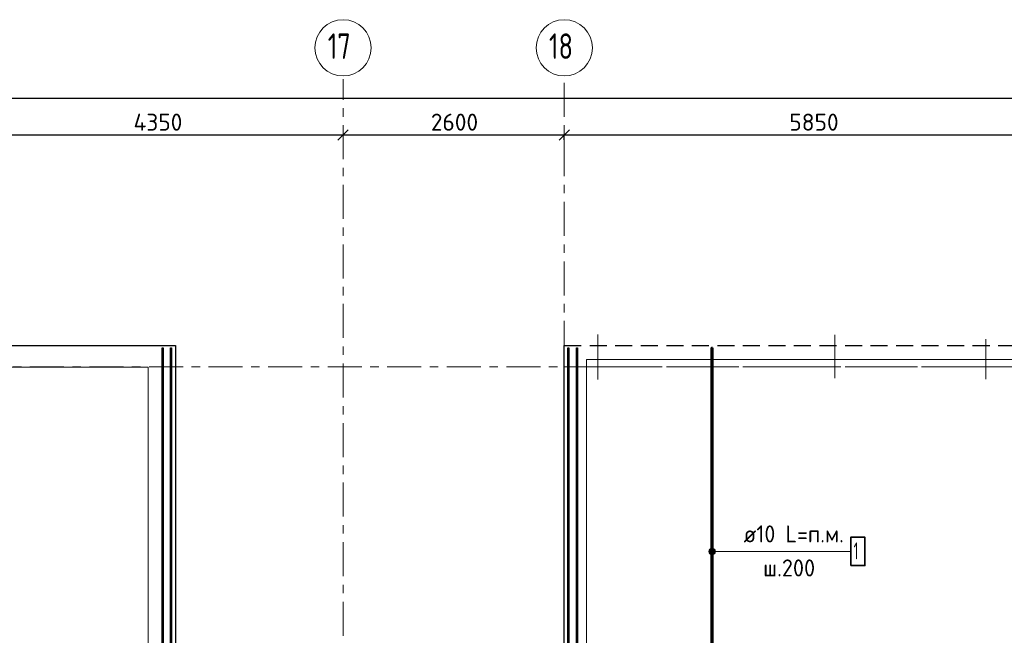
# Model space of a CAD drawing. Header units: metres. Extents: x -38 to 100, y -15 to 21.
# Tile 14 of 90: x 39.25 to 50.82, y 13.25 to 20.48. Entities that reach past the tile are written whole.
import ezdxf

# ---------------------------------------------------------------- set-up
doc = ezdxf.new("R2010")
doc.units = ezdxf.units.M
doc.header["$PDMODE"] = 65
for name, pattern in [('______11', [0.5, 0.4, -0.05, 0, -0.05]), ('______2', [0.27, 0.2, -0.07]), ('______3', [0.5, 0.4, -0.1]), ('______5', [1.1, 0.8, -0.1, 0.1, -0.1])]:
    doc.linetypes.add(name, pattern=pattern)
for name, color, linetype, lineweight in [('XR$2$Осевая линия (1)', 7, '______5', 13), ('XR$2$Размерная линия (1)', 7, 'Continuous', 13), ('XR$3$Арм. стержнями нижней зоны', 180, 'Continuous', 35), ('XR$3$Арм.стержн. Доп. арматура', 180, 'Continuous', 35), ('XR$3$Балка (1)', 7, '______3', 13), ('XR$3$ВК__отв в полу 1-2 эт', 220, 'Continuous', 25), ('XR$3$Перекрытие (1)', 7, 'Continuous', 35), ('XR$5$Арм.стержн. Доп. арматура', 180, 'Continuous', 35), ('XR$5$Балка (1)', 7, '______3', 13), ('XR$5$Общий слой (1)_1', 7, 'Continuous', 13), ('XR$5$Перекрытие (1)', 7, 'Continuous', 35)]:
    doc.layers.add(name, color=color, linetype=linetype, lineweight=lineweight)
doc.styles.add('ISOCPEUR', font='txt')
doc.dimstyles.new('DIMSTYLE_3', dxfattribs={"dimtxt": 0.2, "dimasz": 0.2, "dimexe": 0, "dimexo": 0, "dimgap": 0.1, "dimtad": 2, "dimdec": 0, "dimlfac": 1000, "dimrnd": 5, "dimzin": 12, "dimdsep": 46, "dimtxsty": 'ISOCPEUR', "dimblk1": 'ALL_ML_STRICH', "dimblk2": 'ALL_ML_STRICH', "dimsah": 1, "dimcen": 0, "dimclrd": 7, "dimclre": 256, "dimclrt": 7, "dimadec": 0, "dimazin": 0, "dimtfac": 1, "dimtdec": 0, "dimtix": 1, "dimtmove": 2, "dimatfit": 3, "dimfxl": 0, "dimtzin": 0, "dimlwd": 0, "dimlwe": -3, "dimarcsym": 0})

# ---------------------------------------------------------------- blocks, each defined once
blk = doc.blocks.new('ALL_ML_STRICH')
at = {"color": 0, "linetype": 'ByBlock', "lineweight": -2}
for p, q in [((-1, 0), (0.5, 0)), ((-0.3, -0.3), (0.3, 0.3)), ((0, -0.5), (0, 0.5))]:
    blk.add_line(p, q, dxfattribs=at)
blk = doc.blocks.new('*D11')
at = {"layer": 'DEFPOINTS', "color": 7, "linetype": 'Continuous', "lineweight": 13, "transparency": 33554687}
for p in [(0.5, 19.557), (0.5, 19.377), (61.6, 17.12)]:
    blk.add_point(p, dxfattribs=at)
at = {"layer": 'XR$2$Размерная линия (1)', "color": 9, "linetype": 'Continuous', "lineweight": -2, "true_color": 0xc7c7c7, "transparency": 33554687}
for p, q in [((0.5, 19.357), (0.5, 19.557)), ((61.6, 17.14), (61.6, 19.557))]:
    blk.add_line(p, q, dxfattribs=at)
at = {"layer": 'XR$2$Размерная линия (1)', "color": 7, "linetype": 'Continuous', "lineweight": -2, "transparency": 33554687}
blk.add_line((0.5, 19.557), (61.6, 19.557), dxfattribs=at)
at = {"layer": 'XR$2$Размерная линия (1)', "color": 7, "linetype": 'Continuous', "lineweight": 13, "transparency": 33554687, "xscale": 0.2, "yscale": 0.2, "zscale": 0.2, "rotation": 180}
blk.add_blockref('ALL_ML_STRICH', (0.5, 19.557), dxfattribs=at)
at = {"layer": 'XR$2$Размерная линия (1)', "color": 7, "linetype": 'Continuous', "lineweight": 13, "transparency": 33554687, "xscale": 0.2, "yscale": 0.2, "zscale": 0.2}
blk.add_blockref('ALL_ML_STRICH', (61.6, 19.557), dxfattribs=at)
at = {"layer": 'XR$2$Размерная линия (1)', "color": 7, "linetype": 'Continuous', "lineweight": 13, "transparency": 33554687, "insert": (31.1, 19.707), "char_height": 0.2, "width": 1, "attachment_point": 5, "style": 'ISOCPEUR'}
blk.add_mtext('\\A1;{61100}', dxfattribs=at)
blk = doc.blocks.new('*D35')
at = {"layer": 'DEFPOINTS', "color": 7, "linetype": 'Continuous', "lineweight": 13, "transparency": 33554687}
for p in [(38.7, 19.186), (38.7, 19.126), (43.05, 19.104)]:
    blk.add_point(p, dxfattribs=at)
at = {"layer": 'XR$2$Размерная линия (1)', "color": 9, "linetype": 'Continuous', "lineweight": -2, "true_color": 0xc7c7c7, "transparency": 33554687}
for p, q in [((38.7, 19.166), (38.7, 19.126)), ((43.05, 19.124), (43.05, 19.126))]:
    blk.add_line(p, q, dxfattribs=at)
at = {"layer": 'XR$2$Размерная линия (1)', "color": 7, "linetype": 'Continuous', "lineweight": -2, "transparency": 33554687}
blk.add_line((38.7, 19.126), (43.05, 19.126), dxfattribs=at)
at = {"layer": 'XR$2$Размерная линия (1)', "color": 7, "linetype": 'Continuous', "lineweight": 13, "transparency": 33554687, "xscale": 0.2, "yscale": 0.2, "zscale": 0.2, "rotation": 180}
blk.add_blockref('ALL_ML_STRICH', (38.7, 19.126), dxfattribs=at)
at = {"layer": 'XR$2$Размерная линия (1)', "color": 7, "linetype": 'Continuous', "lineweight": 13, "transparency": 33554687, "xscale": 0.2, "yscale": 0.2, "zscale": 0.2}
blk.add_blockref('ALL_ML_STRICH', (43.05, 19.126), dxfattribs=at)
at = {"layer": 'XR$2$Размерная линия (1)', "color": 7, "linetype": 'Continuous', "lineweight": 13, "transparency": 33554687, "insert": (40.875, 19.276), "char_height": 0.2, "width": 0.8, "attachment_point": 5, "style": 'ISOCPEUR'}
blk.add_mtext('\\A1;{4350}', dxfattribs=at)
blk = doc.blocks.new('*D36')
at = {"layer": 'DEFPOINTS', "color": 7, "linetype": 'Continuous', "lineweight": 13, "transparency": 33554687}
for p in [(43.05, 19.126), (43.05, 19.104), (45.65, 19.05)]:
    blk.add_point(p, dxfattribs=at)
at = {"layer": 'XR$2$Размерная линия (1)', "color": 9, "linetype": 'Continuous', "lineweight": -2, "true_color": 0xc7c7c7, "transparency": 33554687}
for p, q in [((43.05, 19.124), (43.05, 19.126)), ((45.65, 19.07), (45.65, 19.126))]:
    blk.add_line(p, q, dxfattribs=at)
at = {"layer": 'XR$2$Размерная линия (1)', "color": 7, "linetype": 'Continuous', "lineweight": -2, "transparency": 33554687}
blk.add_line((43.05, 19.126), (45.65, 19.126), dxfattribs=at)
at = {"layer": 'XR$2$Размерная линия (1)', "color": 7, "linetype": 'Continuous', "lineweight": 13, "transparency": 33554687, "xscale": 0.2, "yscale": 0.2, "zscale": 0.2, "rotation": 180}
blk.add_blockref('ALL_ML_STRICH', (43.05, 19.126), dxfattribs=at)
at = {"layer": 'XR$2$Размерная линия (1)', "color": 7, "linetype": 'Continuous', "lineweight": 13, "transparency": 33554687, "xscale": 0.2, "yscale": 0.2, "zscale": 0.2}
blk.add_blockref('ALL_ML_STRICH', (45.65, 19.126), dxfattribs=at)
at = {"layer": 'XR$2$Размерная линия (1)', "color": 7, "linetype": 'Continuous', "lineweight": 13, "transparency": 33554687, "insert": (44.36, 19.276), "char_height": 0.2, "width": 0.8, "attachment_point": 5, "style": 'ISOCPEUR'}
blk.add_mtext('\\A1;{2600}', dxfattribs=at)
blk = doc.blocks.new('*D37')
at = {"layer": 'DEFPOINTS', "color": 7, "linetype": 'Continuous', "lineweight": 13, "transparency": 33554687}
for p in [(45.65, 19.126), (45.65, 19.05), (51.5, 17.39)]:
    blk.add_point(p, dxfattribs=at)
at = {"layer": 'XR$2$Размерная линия (1)', "color": 9, "linetype": 'Continuous', "lineweight": -2, "true_color": 0xc7c7c7, "transparency": 33554687}
for p, q in [((45.65, 19.07), (45.65, 19.126)), ((51.5, 17.41), (51.5, 19.126))]:
    blk.add_line(p, q, dxfattribs=at)
at = {"layer": 'XR$2$Размерная линия (1)', "color": 7, "linetype": 'Continuous', "lineweight": -2, "transparency": 33554687}
blk.add_line((45.65, 19.126), (51.5, 19.126), dxfattribs=at)
at = {"layer": 'XR$2$Размерная линия (1)', "color": 7, "linetype": 'Continuous', "lineweight": 13, "transparency": 33554687, "xscale": 0.2, "yscale": 0.2, "zscale": 0.2, "rotation": 180}
blk.add_blockref('ALL_ML_STRICH', (45.65, 19.126), dxfattribs=at)
at = {"layer": 'XR$2$Размерная линия (1)', "color": 7, "linetype": 'Continuous', "lineweight": 13, "transparency": 33554687, "xscale": 0.2, "yscale": 0.2, "zscale": 0.2}
blk.add_blockref('ALL_ML_STRICH', (51.5, 19.126), dxfattribs=at)
at = {"layer": 'XR$2$Размерная линия (1)', "color": 7, "linetype": 'Continuous', "lineweight": 13, "transparency": 33554687, "insert": (48.585, 19.276), "char_height": 0.2, "width": 0.8, "attachment_point": 5, "style": 'ISOCPEUR'}
blk.add_mtext('\\A1;{5850}', dxfattribs=at)

msp = doc.modelspace()

# ---------------------------------------------------------------- hatches: boundary and pattern name
at = {"layer": 'XR$3$Арм. стержнями нижней зоны', "linetype": 'Continuous', "lineweight": 13, "transparency": 33554687}
for points in [[(47.3553, 14.2119), (47.3553, 14.2494), (47.35, 14.2306)], [(47.3687, 14.1984), (47.3687, 14.2629), (47.3553, 14.2494)], [(47.3687, 14.1984), (47.3553, 14.2494), (47.3553, 14.2119)], [(47.3875, 14.1931), (47.3875, 14.2681), (47.3687, 14.2629)], [(47.3875, 14.1931), (47.3687, 14.2629), (47.3687, 14.1984)], [(47.4062, 14.1984), (47.4062, 14.2629), (47.3875, 14.2681)], [(47.4062, 14.1984), (47.3875, 14.2681), (47.3875, 14.1931)], [(47.4197, 14.2119), (47.4197, 14.2494), (47.4062, 14.2629)], [(47.4197, 14.2119), (47.4062, 14.2629), (47.4062, 14.1984)], [(47.4197, 14.2494), (47.4197, 14.2119), (47.425, 14.2306)]]:
    msp.add_hatch(color=7, dxfattribs=at).paths.add_polyline_path(points)

# ---------------------------------------------------------------- linework, layer by layer
at = {"color": 52, "linetype": 'Continuous', "lineweight": 13, "transparency": 33554687}
for p, q in [((46.043, 16.7808), (46.043, 16.2508)), ((48.8293, 16.778), (48.8293, 16.268)), ((48.8293, 16.6709), (48.8293, 16.268)), ((50.6053, 16.7262), (50.6053, 16.2562))]:
    msp.add_line(p, q, dxfattribs=at)
at = {"layer": 'XR$2$Осевая линия (1)', "color": 253, "linetype": '______11', "lineweight": 13, "true_color": 0xa0a0a0, "transparency": 33554687}
for p, q in [((43.05, 8.34), (43.05, 19.78)), ((45.65, 6.74), (45.65, 19.78)), ((-2.63, 16.4), (62.6, 16.4))]:
    msp.add_line(p, q, dxfattribs=at)
at = {"layer": 'XR$2$Осевая линия (1)', "color": 7, "linetype": 'Continuous', "lineweight": 13, "transparency": 33554687}
for centre in [(43.0504, 20.1501), (45.6504, 20.1501)]:
    msp.add_circle(centre, 0.3304, dxfattribs=at)
at = {"layer": 'XR$3$Арм. стержнями нижней зоны', "color": 7, "linetype": 'Continuous', "lineweight": 13, "transparency": 33554687}
for p, q in [((47.3875, 14.2681), (47.3875, 14.2681)), ((47.35, 14.2306), (47.35, 14.2306)), ((47.7376, 14.2306), (47.3875, 14.2306)), ((47.3875, 14.1931), (47.3875, 14.1931)), ((47.425, 14.2306), (47.425, 14.2306)), ((47.7376, 14.2306), (49.0176, 14.2306))]:
    msp.add_line(p, q, dxfattribs=at)
at = {"layer": 'XR$3$Арм. стержнями нижней зоны', "color": 4, "linetype": 'Continuous', "lineweight": 50, "transparency": 33554687}
msp.add_lwpolyline([(47.3925, 16.6252), (47.3925, 10.7652), (47.3825, 10.7652), (47.3825, 16.6252), (47.3925, 16.6252)], dxfattribs=at)
at = {"layer": 'XR$3$Арм. стержнями нижней зоны', "color": 7, "linetype": 'Continuous', "lineweight": 35, "transparency": 33554687}
msp.add_lwpolyline([(49.0176, 14.0639), (49.1843, 14.0639), (49.1843, 14.3973), (49.0176, 14.3973), (49.0176, 14.0639)], dxfattribs=at)
at = {"layer": 'XR$3$Арм. стержнями нижней зоны', "color": 7, "linetype": 'Continuous', "lineweight": 13, "transparency": 33554687}
msp.add_circle((47.3875, 14.2306), 0.0375, dxfattribs=at)
at = {"layer": 'XR$3$Арм.стержн. Доп. арматура', "color": 34, "linetype": 'Continuous', "lineweight": 25, "transparency": 33554687}
for points in [[(40.9241, 11.2103), (40.924, 16.6252), (40.936, 16.6252), (40.9361, 11.2103), (40.9241, 11.2103)], [(40.9241, 11.2103), (40.924, 16.6252), (40.936, 16.6252), (40.9361, 11.2103), (40.9241, 11.2103)], [(41.0241, 11.2103), (41.024, 16.6252), (41.036, 16.6252), (41.0361, 11.2103), (41.0241, 11.2103)], [(41.0241, 11.2103), (41.024, 16.6252), (41.036, 16.6252), (41.0361, 11.2103), (41.0241, 11.2103)], [(45.6936, 11.7203), (45.6936, 16.6252), (45.7056, 16.6252), (45.7056, 11.7203), (45.6936, 11.7203)], [(45.6936, 11.7203), (45.6936, 16.6252), (45.7056, 16.6252), (45.7056, 11.7203), (45.6936, 11.7203)], [(45.7936, 11.7203), (45.7936, 16.6252), (45.8056, 16.6252), (45.8056, 11.7203), (45.7936, 11.7203)], [(45.7936, 11.7203), (45.7936, 16.6252), (45.8056, 16.6252), (45.8056, 11.7203), (45.7936, 11.7203)]]:
    msp.add_lwpolyline(points, dxfattribs=at)
at = {"layer": 'XR$3$Балка (1)', "color": 7, "linetype": '______2', "lineweight": 25, "transparency": 33554687}
for p, q in [((45.65, 16.4002), (45.65, 16.6502)), ((45.65, 16.6502), (51.6, 16.6502))]:
    msp.add_line(p, q, dxfattribs=at)
at = {"layer": 'XR$3$ВК__отв в полу 1-2 эт', "color": 7, "linetype": 'Continuous', "lineweight": 13, "transparency": 33554687}
msp.add_lwpolyline([(61.5919, -0.2051), (61.5919, 16.4849), (45.9119, 16.4849), (45.9119, 12.0549), (43.0719, 12.0549), (43.0719, 11.5249), (40.7619, 11.5249), (40.7619, 16.3949), (32.9919, 16.3949), (32.9919, 9.0449)], dxfattribs=at)
at = {"layer": 'XR$3$Перекрытие (1)', "color": 7, "linetype": 'Continuous', "lineweight": 25, "transparency": 33554687}
for p, q in [((38.7, 16.6502), (41.0797, 16.6502)), ((41.0797, 16.6502), (41.0797, 11.7903)), ((45.65, 12.2702), (45.65, 16.4002))]:
    msp.add_line(p, q, dxfattribs=at)
at = {"layer": 'XR$3$Перекрытие (1)', "color": 7, "linetype": '______2', "lineweight": 18, "transparency": 33554687}
msp.add_line((51.6, 16.4002), (45.65, 16.4002), dxfattribs=at)
at = {"layer": 'XR$5$Арм.стержн. Доп. арматура', "color": 34, "linetype": 'Continuous', "lineweight": 25, "transparency": 33554687}
for points in [[(40.9241, 11.2103), (40.924, 16.6252), (40.936, 16.6252), (40.9361, 11.2103), (40.9241, 11.2103)], [(40.9241, 11.2103), (40.924, 16.6252), (40.936, 16.6252), (40.9361, 11.2103), (40.9241, 11.2103)], [(41.0241, 11.2103), (41.024, 16.6252), (41.036, 16.6252), (41.0361, 11.2103), (41.0241, 11.2103)], [(41.0241, 11.2103), (41.024, 16.6252), (41.036, 16.6252), (41.0361, 11.2103), (41.0241, 11.2103)], [(45.6936, 11.7203), (45.6936, 16.6252), (45.7056, 16.6252), (45.7056, 11.7203), (45.6936, 11.7203)], [(45.6936, 11.7203), (45.6936, 16.6252), (45.7056, 16.6252), (45.7056, 11.7203), (45.6936, 11.7203)], [(45.7936, 11.7203), (45.7936, 16.6252), (45.8056, 16.6252), (45.8056, 11.7203), (45.7936, 11.7203)], [(45.7936, 11.7203), (45.7936, 16.6252), (45.8056, 16.6252), (45.8056, 11.7203), (45.7936, 11.7203)]]:
    msp.add_lwpolyline(points, dxfattribs=at)
at = {"layer": 'XR$5$Балка (1)', "color": 7, "linetype": '______2', "lineweight": 25, "transparency": 33554687}
for q in [(45.65, 16.6502), (51.6, 16.6502)]:
    msp.add_line((45.65, 16.6502), q, dxfattribs=at)
at = {"layer": 'XR$5$Балка (1)', "color": 7, "linetype": '______2', "lineweight": 18, "transparency": 33554687}
msp.add_line((45.65, 16.4002), (51.6, 16.4002), dxfattribs=at)
at = {"layer": 'XR$5$Общий слой (1)_1', "color": 7, "linetype": 'Continuous', "lineweight": 13, "transparency": 33554687}
msp.add_lwpolyline([(61.5919, -0.2051), (61.5919, 16.4849), (45.9119, 16.4849), (45.9119, 12.0549), (43.0719, 12.0549), (43.0719, 11.5249), (40.7619, 11.5249), (40.7619, 16.3949), (32.9919, 16.3949), (32.9919, 9.0449)], dxfattribs=at)
at = {"layer": 'XR$5$Перекрытие (1)', "color": 7, "linetype": 'Continuous', "lineweight": 25, "transparency": 33554687}
for p, q in [((32.725, 16.6502), (41.0797, 16.6502)), ((41.0797, 16.6502), (41.0797, 11.7903)), ((45.65, 12.2702), (45.65, 16.6502))]:
    msp.add_line(p, q, dxfattribs=at)

# ---------------------------------------------------------------- texts
at = {"layer": 'XR$2$Осевая линия (1)', "color": 7, "linetype": 'Continuous', "lineweight": 13, "transparency": 33554687, "char_height": 0.3, "width": 0.472281, "attachment_point": 7, "style": 'ISOCPEUR'}
for s, insert in [('\\W0.75;17', (42.8704, 20.0196)), ('\\W0.75;18', (45.4704, 20.0196))]:
    msp.add_mtext(s, dxfattribs=dict(at, insert=insert))
at = {"layer": 'XR$3$Арм. стержнями нижней зоны', "color": 7, "linetype": 'Continuous', "lineweight": 25, "transparency": 33554687, "char_height": 0.2, "attachment_point": 7, "style": 'ISOCPEUR'}
for s, insert, width in [('\\W0.94;ø10 L=п.м.', (47.7576, 14.3373), 1.333221), ('\\W0.56;1', (49.0509, 14.1373), 0.155556), ('\\W0.95;ш.200 ', (47.9876, 13.9373), 0.874664)]:
    msp.add_mtext(s, dxfattribs=dict(at, insert=insert, width=width))

# ---------------------------------------------------------------- dimensions: what is measured, and where the dimension line sits
at = {"layer": 'XR$2$Размерная линия (1)', "color": 7, "linetype": 'Continuous', "lineweight": 13, "transparency": 33554687}
for base, p1, p2, picture, middle in [((61.6, 19.5574), (0.5, 19.3568), (61.6, 17.1397), '*D11', (31.1, 19.7074)), ((43.05, 19.1261), (38.7, 19.1656), (43.05, 19.1244), '*D35', (40.875, 19.2761)), ((45.65, 19.1261), (43.05, 19.1244), (45.65, 19.0702), '*D36', (44.36, 19.2761)), ((51.5, 19.1261), (45.65, 19.0702), (51.5, 17.4096), '*D37', (48.585, 19.2761))]:
    dim = msp.add_linear_dim(base=base, p1=p1, p2=p2, dimstyle='DIMSTYLE_3', override={"dimpost": '<>', "dimclrd": 7, "dimclre": 9, "dimclrt": 7, "dimlwd": 0, "dimlwe": 65533}, dxfattribs=at)
    dim.commit()
    dim.dimension.update_dxf_attribs({"geometry": picture, "text_midpoint": middle, "dimtype": 160})

doc.saveas('drawing.dxf')
